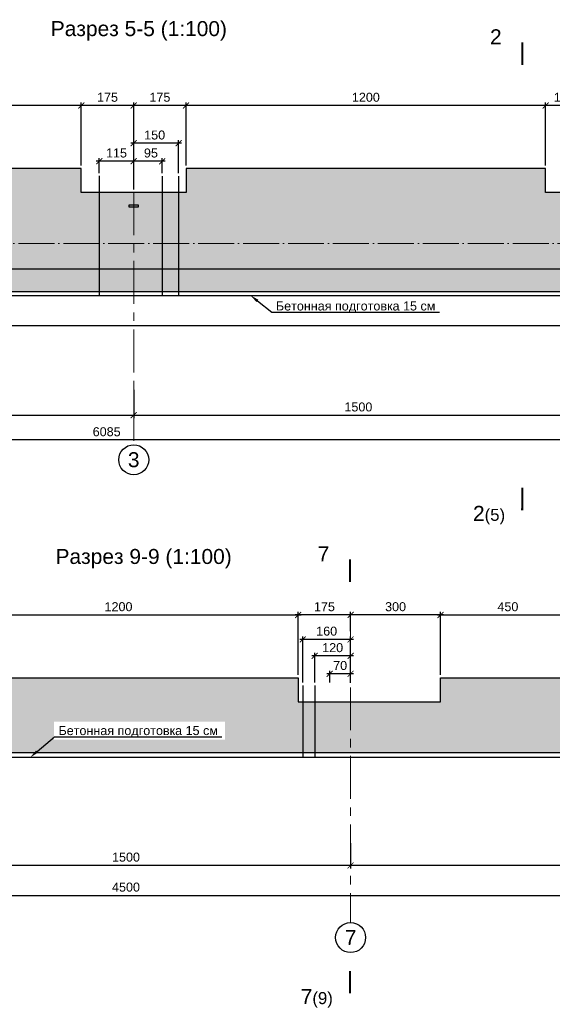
# Model space of a CAD drawing. Header units: millimetres. Extents: x 381297 to 840819, y 463079 to 618741.
# Tile 12 of 14: x 562053 to 579835, y 481386 to 514219. Entities that reach past the tile are written whole.
import ezdxf
from ezdxf import colors
from ezdxf.entities.mleader import LeaderData, LeaderLine
from ezdxf.math import Vec2, Vec3

# ---------------------------------------------------------------- set-up
doc = ezdxf.new("R2010")
doc.units = ezdxf.units.MM
doc.linetypes.add('ACAD_ISO04W100', pattern=[30, 24, -3, 0, -3])
doc.linetypes.add('осевая', pattern=[50.8, 31.75, -6.35, 6.35, -6.35])
for name, color, linetype, lineweight in [('Бетон', 7, 'Continuous', 50), ('ГТО-2_Размеры', 7, 'Continuous', 15), ('Отдел_Выноски(стрелка)', 7, 'Continuous', 15), ('Отдел_Заглавные надписи', 7, 'Continuous', 30), ('Отдел_Разрезы. Сечения. Узлы', 7, 'Continuous', 15)]:
    doc.layers.add(name, color=color, linetype=linetype, lineweight=lineweight)
doc.layers.add('Оси', color=1, linetype='осевая')
doc.layers.add('Штриховка', color=7, linetype='Continuous')
doc.styles.add('arial', font='arial.ttf')
doc.styles.add('аrial', font='arial.ttf')
doc.styles.add('ариал 0.9', font='arial.ttf', dxfattribs={"width": 0.9})
doc.styles.add('Рогун1', font='arial.ttf')
doc.dimstyles.new('100 мм', dxfattribs={"dimscale": 100, "dimtxt": 3.5, "dimasz": 2, "dimexe": 1, "dimexo": 1, "dimgap": 1.2, "dimtad": 1, "dimdec": 0, "dimlfac": 0.1, "dimrnd": 0.0001, "dimtxsty": 'Рогун1', "dimblk": 'ARCHTICK', "dimcen": 2.5, "dimdle": 1, "dimaunit": 1, "dimadec": 1, "dimazin": 0, "dimtfac": 1, "dimtdec": 0, "dimtmove": 1, "dimatfit": 3, "dimldrblk": 'ARCHTICK', "dimfxl": 1, "dimtfill": 1, "dimarcsym": 0})

# ---------------------------------------------------------------- blocks, each defined once
blk = doc.blocks.new('_ArchTick')
at = {"color": 0, "linetype": 'ByBlock', "const_width": 0.15}
blk.add_lwpolyline([(-0.5, -0.5), (0.5, 0.5)], dxfattribs=at)
blk = doc.blocks.new('*D106')
at = {"layer": 'Defpoints', "color": 0, "transparency": 16777216}
for p in [(550860, 501977), (565860, 501977), (565860, 501031)]:
    blk.add_point(p, dxfattribs=at)
at = {"layer": 'ГТО-2_Размеры', "color": 0, "lineweight": -2, "transparency": 16777216}
for p, q in [((550860, 501877), (550860, 500931)), ((565860, 501877), (565860, 500931)), ((550760, 501031), (565960, 501031))]:
    blk.add_line(p, q, dxfattribs=at)
at = {"layer": 'ГТО-2_Размеры', "color": 0, "lineweight": -2, "transparency": 16777216, "xscale": 200, "yscale": 200, "zscale": 200, "rotation": 180}
blk.add_blockref('_ArchTick', (550860, 501031), dxfattribs=at)
at = {"layer": 'ГТО-2_Размеры', "color": 0, "lineweight": -2, "transparency": 16777216, "xscale": 200, "yscale": 200, "zscale": 200}
blk.add_blockref('_ArchTick', (565860, 501031), dxfattribs=at)
at = {"layer": 'ГТО-2_Размеры', "color": 0, "transparency": 16777216, "insert": (558360, 501304), "char_height": 300, "attachment_point": 5, "style": 'Рогун1'}
blk.add_mtext('1500', dxfattribs=at)
blk = doc.blocks.new('*D100')
at = {"layer": 'Defpoints', "color": 0, "transparency": 16777216}
for p in [(565860, 501768), (580860, 501977), (580860, 501031)]:
    blk.add_point(p, dxfattribs=at)
at = {"layer": 'ГТО-2_Размеры', "color": 0, "lineweight": -2, "transparency": 16777216}
for p, q in [((580860, 501877), (580860, 500931)), ((565860, 501668), (565860, 500931)), ((565760, 501031), (580960, 501031))]:
    blk.add_line(p, q, dxfattribs=at)
at = {"layer": 'ГТО-2_Размеры', "color": 0, "lineweight": -2, "transparency": 16777216, "xscale": 200, "yscale": 200, "zscale": 200, "rotation": 180}
blk.add_blockref('_ArchTick', (565860, 501031), dxfattribs=at)
at = {"layer": 'ГТО-2_Размеры', "color": 0, "lineweight": -2, "transparency": 16777216, "xscale": 200, "yscale": 200, "zscale": 200}
blk.add_blockref('_ArchTick', (580860, 501031), dxfattribs=at)
at = {"layer": 'ГТО-2_Размеры', "color": 0, "transparency": 16777216, "insert": (573360, 501304), "char_height": 300, "attachment_point": 5, "style": 'Рогун1'}
blk.add_mtext('1500', dxfattribs=at)
blk = doc.blocks.new('*D102')
at = {"layer": 'Defpoints', "color": 0, "transparency": 16777216}
for p in [(535010, 505004), (595860, 501485), (535010, 500204)]:
    blk.add_point(p, dxfattribs=at)
at = {"layer": 'ГТО-2_Размеры', "color": 0, "lineweight": -2, "transparency": 16777216}
for p, q in [((535010, 504904), (535010, 500104)), ((595860, 501385), (595860, 500104)), ((595960, 500204), (534910, 500204))]:
    blk.add_line(p, q, dxfattribs=at)
at = {"layer": 'ГТО-2_Размеры', "color": 0, "lineweight": -2, "transparency": 16777216, "xscale": 200, "yscale": 200, "zscale": 200, "rotation": 180}
blk.add_blockref('_ArchTick', (535010, 500204), dxfattribs=at)
at = {"layer": 'ГТО-2_Размеры', "color": 0, "lineweight": -2, "transparency": 16777216, "xscale": 200, "yscale": 200, "zscale": 200}
blk.add_blockref('_ArchTick', (595860, 500204), dxfattribs=at)
at = {"layer": 'ГТО-2_Размеры', "color": 0, "transparency": 16777216, "insert": (564957, 500477), "char_height": 300, "attachment_point": 5, "style": 'Рогун1'}
blk.add_mtext('6085', dxfattribs=at)
blk = doc.blocks.new('*D108')
at = {"layer": 'Defpoints', "color": 0, "transparency": 16777216}
for p in [(579610, 511356), (579610, 509260), (580860, 508460)]:
    blk.add_point(p, dxfattribs=at)
at = {"layer": 'ГТО-2_Размеры', "color": 0, "lineweight": -2, "transparency": 16777216}
for p, q in [((580960, 511356), (579510, 511356)), ((579610, 509360), (579610, 511456)), ((580860, 508560), (580860, 511456))]:
    blk.add_line(p, q, dxfattribs=at)
at = {"layer": 'ГТО-2_Размеры', "color": 0, "lineweight": -2, "transparency": 16777216, "xscale": 200, "yscale": 200, "zscale": 200, "rotation": 180}
blk.add_blockref('_ArchTick', (579610, 511356), dxfattribs=at)
at = {"layer": 'ГТО-2_Размеры', "color": 0, "lineweight": -2, "transparency": 16777216, "xscale": 200, "yscale": 200, "zscale": 200}
blk.add_blockref('_ArchTick', (580860, 511356), dxfattribs=at)
at = {"layer": 'ГТО-2_Размеры', "color": 0, "transparency": 16777216, "insert": (580235, 511630), "char_height": 300, "attachment_point": 5, "style": 'Рогун1'}
blk.add_mtext('125', dxfattribs=at)
blk = doc.blocks.new('*D109')
at = {"layer": 'Defpoints', "color": 0, "transparency": 16777216}
for p in [(567610, 511358), (567610, 509260), (579610, 509260)]:
    blk.add_point(p, dxfattribs=at)
at = {"layer": 'ГТО-2_Размеры', "color": 0, "lineweight": -2, "transparency": 16777216}
for p, q in [((579710, 511358), (567510, 511358)), ((567610, 509360), (567610, 511458)), ((579610, 509360), (579610, 511458))]:
    blk.add_line(p, q, dxfattribs=at)
at = {"layer": 'ГТО-2_Размеры', "color": 0, "lineweight": -2, "transparency": 16777216, "xscale": 200, "yscale": 200, "zscale": 200, "rotation": 180}
blk.add_blockref('_ArchTick', (567610, 511358), dxfattribs=at)
at = {"layer": 'ГТО-2_Размеры', "color": 0, "lineweight": -2, "transparency": 16777216, "xscale": 200, "yscale": 200, "zscale": 200}
blk.add_blockref('_ArchTick', (579610, 511358), dxfattribs=at)
at = {"layer": 'ГТО-2_Размеры', "color": 0, "transparency": 16777216, "insert": (573610, 511631), "char_height": 300, "attachment_point": 5, "style": 'Рогун1'}
blk.add_mtext('1200', dxfattribs=at)
blk = doc.blocks.new('*D110')
at = {"layer": 'Defpoints', "color": 0, "transparency": 16777216}
for p in [(564110, 511358), (564110, 509260), (565860, 508460)]:
    blk.add_point(p, dxfattribs=at)
at = {"layer": 'ГТО-2_Размеры', "color": 0, "lineweight": -2, "transparency": 16777216}
for p, q in [((565960, 511358), (564010, 511358)), ((564110, 509360), (564110, 511458)), ((565860, 508560), (565860, 511458))]:
    blk.add_line(p, q, dxfattribs=at)
at = {"layer": 'ГТО-2_Размеры', "color": 0, "lineweight": -2, "transparency": 16777216, "xscale": 200, "yscale": 200, "zscale": 200, "rotation": 180}
blk.add_blockref('_ArchTick', (564110, 511358), dxfattribs=at)
at = {"layer": 'ГТО-2_Размеры', "color": 0, "lineweight": -2, "transparency": 16777216, "xscale": 200, "yscale": 200, "zscale": 200}
blk.add_blockref('_ArchTick', (565860, 511358), dxfattribs=at)
at = {"layer": 'ГТО-2_Размеры', "color": 0, "transparency": 16777216, "insert": (564985, 511631), "char_height": 300, "attachment_point": 5, "style": 'Рогун1'}
blk.add_mtext('175', dxfattribs=at)
blk = doc.blocks.new('*D111')
at = {"layer": 'Defpoints', "color": 0, "transparency": 16777216}
for p in [(552110, 511359), (552110, 509260), (564110, 509260)]:
    blk.add_point(p, dxfattribs=at)
at = {"layer": 'ГТО-2_Размеры', "color": 0, "lineweight": -2, "transparency": 16777216}
for p, q in [((564210, 511359), (552010, 511359)), ((552110, 509360), (552110, 511459)), ((564110, 509360), (564110, 511459))]:
    blk.add_line(p, q, dxfattribs=at)
at = {"layer": 'ГТО-2_Размеры', "color": 0, "lineweight": -2, "transparency": 16777216, "xscale": 200, "yscale": 200, "zscale": 200, "rotation": 180}
blk.add_blockref('_ArchTick', (552110, 511359), dxfattribs=at)
at = {"layer": 'ГТО-2_Размеры', "color": 0, "lineweight": -2, "transparency": 16777216, "xscale": 200, "yscale": 200, "zscale": 200}
blk.add_blockref('_ArchTick', (564110, 511359), dxfattribs=at)
at = {"layer": 'ГТО-2_Размеры', "color": 0, "transparency": 16777216, "insert": (558110, 511632), "char_height": 300, "attachment_point": 5, "style": 'Рогун1'}
blk.add_mtext('1200', dxfattribs=at)
blk = doc.blocks.new('*D117')
at = {"layer": 'Defpoints', "color": 0, "transparency": 16777216}
for p in [(565860, 511358), (565860, 509260), (567610, 509260)]:
    blk.add_point(p, dxfattribs=at)
at = {"layer": 'ГТО-2_Размеры', "color": 0, "lineweight": -2, "transparency": 16777216}
for p, q in [((567710, 511358), (565760, 511358)), ((565860, 509360), (565860, 511458)), ((567610, 509360), (567610, 511458))]:
    blk.add_line(p, q, dxfattribs=at)
at = {"layer": 'ГТО-2_Размеры', "color": 0, "lineweight": -2, "transparency": 16777216, "xscale": 200, "yscale": 200, "zscale": 200, "rotation": 180}
blk.add_blockref('_ArchTick', (565860, 511358), dxfattribs=at)
at = {"layer": 'ГТО-2_Размеры', "color": 0, "lineweight": -2, "transparency": 16777216, "xscale": 200, "yscale": 200, "zscale": 200}
blk.add_blockref('_ArchTick', (567610, 511358), dxfattribs=at)
at = {"layer": 'ГТО-2_Размеры', "color": 0, "transparency": 16777216, "insert": (566735, 511631), "char_height": 300, "attachment_point": 5, "style": 'Рогун1'}
blk.add_mtext('175', dxfattribs=at)
blk = doc.blocks.new('*D104')
at = {"layer": 'Defpoints', "color": 0, "transparency": 16777216}
for p in [(564710, 509499), (564710, 508999), (565860, 508999)]:
    blk.add_point(p, dxfattribs=at)
at = {"layer": 'ГТО-2_Размеры', "color": 0, "lineweight": -2, "transparency": 16777216}
for p, q in [((564710, 509099), (564710, 509599)), ((565860, 509099), (565860, 509599)), ((565960, 509499), (564610, 509499))]:
    blk.add_line(p, q, dxfattribs=at)
at = {"layer": 'ГТО-2_Размеры', "color": 0, "lineweight": -2, "transparency": 16777216, "xscale": 200, "yscale": 200, "zscale": 200, "rotation": 180}
blk.add_blockref('_ArchTick', (564710, 509499), dxfattribs=at)
at = {"layer": 'ГТО-2_Размеры', "color": 0, "lineweight": -2, "transparency": 16777216, "xscale": 200, "yscale": 200, "zscale": 200}
blk.add_blockref('_ArchTick', (565860, 509499), dxfattribs=at)
at = {"layer": 'ГТО-2_Размеры', "color": 0, "transparency": 16777216, "insert": (565285, 509772), "char_height": 300, "attachment_point": 5, "style": 'Рогун1'}
blk.add_mtext('115', dxfattribs=at)
blk = doc.blocks.new('*D126')
at = {"layer": 'Defpoints', "color": 0, "transparency": 16777216}
for p in [(565860, 509499), (565860, 508999), (566810, 508999)]:
    blk.add_point(p, dxfattribs=at)
at = {"layer": 'ГТО-2_Размеры', "color": 0, "lineweight": -2, "transparency": 16777216}
for p, q in [((565860, 509099), (565860, 509599)), ((566810, 509099), (566810, 509599)), ((566910, 509499), (565760, 509499))]:
    blk.add_line(p, q, dxfattribs=at)
at = {"layer": 'ГТО-2_Размеры', "color": 0, "lineweight": -2, "transparency": 16777216, "xscale": 200, "yscale": 200, "zscale": 200, "rotation": 180}
blk.add_blockref('_ArchTick', (565860, 509499), dxfattribs=at)
at = {"layer": 'ГТО-2_Размеры', "color": 0, "lineweight": -2, "transparency": 16777216, "xscale": 200, "yscale": 200, "zscale": 200}
blk.add_blockref('_ArchTick', (566810, 509499), dxfattribs=at)
at = {"layer": 'ГТО-2_Размеры', "color": 0, "transparency": 16777216, "insert": (566435, 509772), "char_height": 300, "attachment_point": 5, "style": 'Рогун1'}
blk.add_mtext('95', dxfattribs=at)
blk = doc.blocks.new('*D127')
at = {"layer": 'Defpoints', "color": 0, "transparency": 16777216}
for p in [(565860, 510099), (565860, 509499), (567360, 508999)]:
    blk.add_point(p, dxfattribs=at)
at = {"layer": 'ГТО-2_Размеры', "color": 0, "lineweight": -2, "transparency": 16777216}
for p, q in [((567460, 510099), (565760, 510099)), ((565860, 509599), (565860, 510199)), ((567360, 509099), (567360, 510199))]:
    blk.add_line(p, q, dxfattribs=at)
at = {"layer": 'ГТО-2_Размеры', "color": 0, "lineweight": -2, "transparency": 16777216, "xscale": 200, "yscale": 200, "zscale": 200, "rotation": 180}
blk.add_blockref('_ArchTick', (565860, 510099), dxfattribs=at)
at = {"layer": 'ГТО-2_Размеры', "color": 0, "lineweight": -2, "transparency": 16777216, "xscale": 200, "yscale": 200, "zscale": 200}
blk.add_blockref('_ArchTick', (567360, 510099), dxfattribs=at)
at = {"layer": 'ГТО-2_Размеры', "color": 0, "transparency": 16777216, "insert": (566560, 510372), "char_height": 300, "attachment_point": 5, "style": 'Рогун1'}
blk.add_mtext('150', dxfattribs=at)
blk = doc.blocks.new('*D142')
at = {"layer": 'Defpoints', "color": 0, "transparency": 16777216}
for p in [(573102, 486858), (588102, 486881), (573102, 486019)]:
    blk.add_point(p, dxfattribs=at)
at = {"layer": 'ГТО-2_Размеры', "color": 0, "lineweight": -2, "transparency": 16777216}
for p, q in [((573102, 486758), (573102, 485919)), ((588102, 486781), (588102, 485919)), ((588202, 486019), (573002, 486019))]:
    blk.add_line(p, q, dxfattribs=at)
at = {"layer": 'ГТО-2_Размеры', "color": 0, "lineweight": -2, "transparency": 16777216, "xscale": 200, "yscale": 200, "zscale": 200, "rotation": 180}
blk.add_blockref('_ArchTick', (573102, 486019), dxfattribs=at)
at = {"layer": 'ГТО-2_Размеры', "color": 0, "lineweight": -2, "transparency": 16777216, "xscale": 200, "yscale": 200, "zscale": 200}
blk.add_blockref('_ArchTick', (588102, 486019), dxfattribs=at)
at = {"layer": 'ГТО-2_Размеры', "color": 0, "transparency": 16777216, "insert": (580602, 486292), "char_height": 300, "attachment_point": 5, "style": 'Рогун1'}
blk.add_mtext('1500', dxfattribs=at)
blk = doc.blocks.new('*D143')
at = {"layer": 'Defpoints', "color": 0, "transparency": 16777216}
for p in [(558102, 486808), (573102, 486858), (558102, 486019)]:
    blk.add_point(p, dxfattribs=at)
at = {"layer": 'ГТО-2_Размеры', "color": 0, "lineweight": -2, "transparency": 16777216}
for p, q in [((558102, 486708), (558102, 485919)), ((573102, 486758), (573102, 485919)), ((573202, 486019), (558002, 486019))]:
    blk.add_line(p, q, dxfattribs=at)
at = {"layer": 'ГТО-2_Размеры', "color": 0, "lineweight": -2, "transparency": 16777216, "xscale": 200, "yscale": 200, "zscale": 200, "rotation": 180}
blk.add_blockref('_ArchTick', (558102, 486019), dxfattribs=at)
at = {"layer": 'ГТО-2_Размеры', "color": 0, "lineweight": -2, "transparency": 16777216, "xscale": 200, "yscale": 200, "zscale": 200}
blk.add_blockref('_ArchTick', (573102, 486019), dxfattribs=at)
at = {"layer": 'ГТО-2_Размеры', "color": 0, "transparency": 16777216, "insert": (565602, 486292), "char_height": 300, "attachment_point": 5, "style": 'Рогун1'}
blk.add_mtext('1500', dxfattribs=at)
blk = doc.blocks.new('*D145')
at = {"layer": 'Defpoints', "color": 0, "transparency": 16777216}
for p in [(543102, 485230), (588102, 485234), (588102, 485019)]:
    blk.add_point(p, dxfattribs=at)
at = {"layer": 'ГТО-2_Размеры', "color": 0, "lineweight": -2, "transparency": 16777216}
for p, q in [((543002, 485019), (588202, 485019)), ((543102, 485130), (543102, 484919)), ((588102, 485134), (588102, 484919))]:
    blk.add_line(p, q, dxfattribs=at)
at = {"layer": 'ГТО-2_Размеры', "color": 0, "lineweight": -2, "transparency": 16777216, "xscale": 200, "yscale": 200, "zscale": 200, "rotation": 180}
blk.add_blockref('_ArchTick', (543102, 485019), dxfattribs=at)
at = {"layer": 'ГТО-2_Размеры', "color": 0, "lineweight": -2, "transparency": 16777216, "xscale": 200, "yscale": 200, "zscale": 200}
blk.add_blockref('_ArchTick', (588102, 485019), dxfattribs=at)
at = {"layer": 'ГТО-2_Размеры', "color": 0, "transparency": 16777216, "insert": (565602, 485292), "char_height": 300, "attachment_point": 5, "style": 'Рогун1'}
blk.add_mtext('4500', dxfattribs=at)
blk = doc.blocks.new('*D150')
at = {"layer": 'Defpoints', "color": 0, "transparency": 16777216}
for p in [(580602, 494370), (580602, 492755), (576102, 492269)]:
    blk.add_point(p, dxfattribs=at)
at = {"layer": 'ГТО-2_Размеры', "color": 0, "lineweight": -2, "transparency": 16777216}
for p, q in [((576102, 492369), (576102, 494470)), ((580602, 492855), (580602, 494470)), ((576002, 494370), (580702, 494370))]:
    blk.add_line(p, q, dxfattribs=at)
at = {"layer": 'ГТО-2_Размеры', "color": 0, "lineweight": -2, "transparency": 16777216, "xscale": 200, "yscale": 200, "zscale": 200, "rotation": 180}
blk.add_blockref('_ArchTick', (576102, 494370), dxfattribs=at)
at = {"layer": 'ГТО-2_Размеры', "color": 0, "lineweight": -2, "transparency": 16777216, "xscale": 200, "yscale": 200, "zscale": 200}
blk.add_blockref('_ArchTick', (580602, 494370), dxfattribs=at)
at = {"layer": 'ГТО-2_Размеры', "color": 0, "transparency": 16777216, "insert": (578352, 494643), "char_height": 300, "attachment_point": 5, "style": 'Рогун1'}
blk.add_mtext('450', dxfattribs=at)
blk = doc.blocks.new('*D151')
at = {"layer": 'Defpoints', "color": 0, "transparency": 16777216}
for p in [(573102, 494370), (573102, 493726), (576102, 492269)]:
    blk.add_point(p, dxfattribs=at)
at = {"layer": 'ГТО-2_Размеры', "color": 0, "lineweight": -2, "transparency": 16777216}
for p, q in [((573102, 493826), (573102, 494470)), ((576102, 492369), (576102, 494470)), ((576202, 494370), (573002, 494370))]:
    blk.add_line(p, q, dxfattribs=at)
at = {"layer": 'ГТО-2_Размеры', "color": 0, "lineweight": -2, "transparency": 16777216, "xscale": 200, "yscale": 200, "zscale": 200, "rotation": 180}
blk.add_blockref('_ArchTick', (573102, 494370), dxfattribs=at)
at = {"layer": 'ГТО-2_Размеры', "color": 0, "lineweight": -2, "transparency": 16777216, "xscale": 200, "yscale": 200, "zscale": 200}
blk.add_blockref('_ArchTick', (576102, 494370), dxfattribs=at)
at = {"layer": 'ГТО-2_Размеры', "color": 0, "transparency": 16777216, "insert": (574602, 494643), "char_height": 300, "attachment_point": 5, "style": 'Рогун1'}
blk.add_mtext('300', dxfattribs=at)
blk = doc.blocks.new('*D152')
at = {"layer": 'Defpoints', "color": 0, "transparency": 16777216}
for p in [(571352, 494370), (573102, 493726), (571352, 492269)]:
    blk.add_point(p, dxfattribs=at)
at = {"layer": 'ГТО-2_Размеры', "color": 0, "lineweight": -2, "transparency": 16777216}
for p, q in [((571352, 492369), (571352, 494470)), ((573102, 493826), (573102, 494470)), ((573202, 494370), (571252, 494370))]:
    blk.add_line(p, q, dxfattribs=at)
at = {"layer": 'ГТО-2_Размеры', "color": 0, "lineweight": -2, "transparency": 16777216, "xscale": 200, "yscale": 200, "zscale": 200, "rotation": 180}
blk.add_blockref('_ArchTick', (571352, 494370), dxfattribs=at)
at = {"layer": 'ГТО-2_Размеры', "color": 0, "lineweight": -2, "transparency": 16777216, "xscale": 200, "yscale": 200, "zscale": 200}
blk.add_blockref('_ArchTick', (573102, 494370), dxfattribs=at)
at = {"layer": 'ГТО-2_Размеры', "color": 0, "transparency": 16777216, "insert": (572227, 494643), "char_height": 300, "attachment_point": 5, "style": 'Рогун1'}
blk.add_mtext('175', dxfattribs=at)
blk = doc.blocks.new('*D153')
at = {"layer": 'Defpoints', "color": 0, "transparency": 16777216}
for p in [(571352, 494370), (559352, 492269), (571352, 492269)]:
    blk.add_point(p, dxfattribs=at)
at = {"layer": 'ГТО-2_Размеры', "color": 0, "lineweight": -2, "transparency": 16777216}
for p, q in [((559352, 492369), (559352, 494470)), ((571352, 492369), (571352, 494470)), ((559252, 494370), (571452, 494370))]:
    blk.add_line(p, q, dxfattribs=at)
at = {"layer": 'ГТО-2_Размеры', "color": 0, "lineweight": -2, "transparency": 16777216, "xscale": 200, "yscale": 200, "zscale": 200, "rotation": 180}
blk.add_blockref('_ArchTick', (559352, 494370), dxfattribs=at)
at = {"layer": 'ГТО-2_Размеры', "color": 0, "lineweight": -2, "transparency": 16777216, "xscale": 200, "yscale": 200, "zscale": 200}
blk.add_blockref('_ArchTick', (571352, 494370), dxfattribs=at)
at = {"layer": 'ГТО-2_Размеры', "color": 0, "transparency": 16777216, "insert": (565352, 494643), "char_height": 300, "attachment_point": 5, "style": 'Рогун1'}
blk.add_mtext('1200', dxfattribs=at)
blk = doc.blocks.new('*D168')
at = {"layer": 'Defpoints', "color": 0, "transparency": 16777216}
for p in [(571502, 493555), (573102, 492668), (571502, 492012)]:
    blk.add_point(p, dxfattribs=at)
at = {"layer": 'ГТО-2_Размеры', "color": 0, "lineweight": -2, "transparency": 16777216}
for p, q in [((573202, 493555), (571402, 493555)), ((571502, 492112), (571502, 493655)), ((573102, 492768), (573102, 493655))]:
    blk.add_line(p, q, dxfattribs=at)
at = {"layer": 'ГТО-2_Размеры', "color": 0, "lineweight": -2, "transparency": 16777216, "xscale": 200, "yscale": 200, "zscale": 200, "rotation": 180}
blk.add_blockref('_ArchTick', (571502, 493555), dxfattribs=at)
at = {"layer": 'ГТО-2_Размеры', "color": 0, "lineweight": -2, "transparency": 16777216, "xscale": 200, "yscale": 200, "zscale": 200}
blk.add_blockref('_ArchTick', (573102, 493555), dxfattribs=at)
at = {"layer": 'ГТО-2_Размеры', "color": 0, "transparency": 16777216, "insert": (572302, 493828), "char_height": 300, "attachment_point": 5, "style": 'Рогун1'}
blk.add_mtext('160', dxfattribs=at)
blk = doc.blocks.new('*D169')
at = {"layer": 'Defpoints', "color": 0, "transparency": 16777216}
for p in [(571902, 493004), (571902, 492012), (573102, 492009)]:
    blk.add_point(p, dxfattribs=at)
at = {"layer": 'ГТО-2_Размеры', "color": 0, "lineweight": -2, "transparency": 16777216}
for p, q in [((573202, 493004), (571802, 493004)), ((571902, 492112), (571902, 493104)), ((573102, 492109), (573102, 493104))]:
    blk.add_line(p, q, dxfattribs=at)
at = {"layer": 'ГТО-2_Размеры', "color": 0, "lineweight": -2, "transparency": 16777216, "xscale": 200, "yscale": 200, "zscale": 200, "rotation": 180}
blk.add_blockref('_ArchTick', (571902, 493004), dxfattribs=at)
at = {"layer": 'ГТО-2_Размеры', "color": 0, "lineweight": -2, "transparency": 16777216, "xscale": 200, "yscale": 200, "zscale": 200}
blk.add_blockref('_ArchTick', (573102, 493004), dxfattribs=at)
at = {"layer": 'ГТО-2_Размеры', "color": 0, "transparency": 16777216, "insert": (572502, 493277), "char_height": 300, "attachment_point": 5, "style": 'Рогун1'}
blk.add_mtext('120', dxfattribs=at)
blk = doc.blocks.new('*D170')
at = {"layer": 'Defpoints', "color": 0, "transparency": 16777216}
for p in [(572402, 492410), (573102, 492175), (572402, 492012)]:
    blk.add_point(p, dxfattribs=at)
at = {"layer": 'ГТО-2_Размеры', "color": 0, "lineweight": -2, "transparency": 16777216}
for p, q in [((572402, 492112), (572402, 492510)), ((573102, 492275), (573102, 492510)), ((573202, 492410), (572302, 492410))]:
    blk.add_line(p, q, dxfattribs=at)
at = {"layer": 'ГТО-2_Размеры', "color": 0, "lineweight": -2, "transparency": 16777216, "xscale": 200, "yscale": 200, "zscale": 200, "rotation": 180}
blk.add_blockref('_ArchTick', (572402, 492410), dxfattribs=at)
at = {"layer": 'ГТО-2_Размеры', "color": 0, "lineweight": -2, "transparency": 16777216, "xscale": 200, "yscale": 200, "zscale": 200}
blk.add_blockref('_ArchTick', (573102, 492410), dxfattribs=at)
at = {"layer": 'ГТО-2_Размеры', "color": 0, "transparency": 16777216, "insert": (572752, 492683), "char_height": 300, "attachment_point": 5, "style": 'Рогун1'}
blk.add_mtext('70', dxfattribs=at)

msp = doc.modelspace()

# ---------------------------------------------------------------- hatches: boundary and pattern name
at = {"layer": 'Штриховка', "lineweight": 13}
h = msp.add_hatch(dxfattribs=at)
h.set_pattern_fill('AR-CONC', color=256, scale=10)
h.set_pattern_definition([(50, (188136, -8668.5), (1821.8467, -159.391), [190.5, -2095.5]), (355, (188136, -8668.5), (-352.434, 1910.5685), [152.4, -1676.406]), (100.45144, (188287.8, -8681.7), (1469.4125, 1751.1775), [161.9, -1780.9024]), (46.1842, (188136, -8160.5), (2710.7904, -420.423), [285.75, -3143.25]), (96.63556, (188362, -8195.5), (2374.041, 2474.261), [242.85, -2671.356]), (351.18415, (188136, -8160.5), (2374.041, 2474.261), [228.6, -2514.597]), (21, (188390, -8287.5), (1516.144, -1022.652), [190.5, -2095.5]), (326, (188390, -8287.5), (618.0203, 1841.8797), [152.4, -1676.4]), (71.45144, (188516.3, -8372.7), (2134.164, 819.2277), [161.9, -1780.8994]), (37.5, (188136, -8668.46), (30.88603, 845.5504), [0, -1656.08, 0, -1701.8, 0, -1682.75]), (7.5, (188136, -8668.5), (668.1966, 1001.8057), [0, -970.28, 0, -1617.98, 0, -641.35]), (327.5, (187569.6, -8668.46), (1355.90595, -57.28744), [0, -635, 0, -1981.2, 0, -2628.9]), (317.5, (187315.6, -8668.5), (1481.2918, 254.265), [0, -825.5, 0, -1315.72, 0, -1866.9])])
h.paths.add_polyline_path([(537610.0904318, 508459.6469776), (535010.0904318, 508459.6469776), (535010.0904318, 505159.6469776), (594860.0904318, 505159.6469776), (595560.0904318, 505159.6478327), (595560.0904318, 508459.6478327), (594110.090432, 508459.6469776), (594110.090432, 509259.6469776), (582110.0904319, 509259.6469776), (582110.0904319, 508459.6469776), (579610.0904319, 508459.6469776), (579610.0904319, 509259.6469776), (567610.0904315, 509259.6469776), (567610.0904315, 508459.6469776), (564110.090432, 508459.6469776), (564110.090432, 509259.6469776), (552110.0904319, 509259.6469776), (552110.0904319, 508459.6469776), (549610.0904319, 508459.6469776), (549610.0904319, 509259.6469776), (537610.0904318, 509259.6469776)])
at = {"layer": 'Штриховка', "lineweight": 15}
h = msp.add_hatch(dxfattribs=at)
h.set_pattern_fill('AR-CONC', color=256, scale=10)
h.set_pattern_definition([(50, (120424.9, -7918.6), (1821.8467, -159.391), [190.5, -2095.5]), (355, (120424.9, -7918.6), (-352.434, 1910.5685), [152.4, -1676.406]), (100.45144, (120576.7, -7931.9), (1469.4125, 1751.1775), [161.9, -1780.9024]), (46.1842, (120424.9, -7410.6), (2710.7904, -420.423), [285.75, -3143.25]), (96.63556, (120650.8, -7445.6), (2374.041, 2474.261), [242.85, -2671.356]), (351.18415, (120425, -7410.6), (2374.041, 2474.261), [228.6, -2514.597]), (21, (120678.9, -7537.6), (1516.144, -1022.652), [190.5, -2095.5]), (326, (120678.9, -7537.6), (618.0203, 1841.8797), [152.4, -1676.4]), (71.45144, (120805.2, -7622.8), (2134.164, 819.2277), [161.9, -1780.8994]), (37.5, (120424.86, -7918.6), (30.88603, 845.5504), [0, -1656.08, 0, -1701.8, 0, -1682.75]), (7.5, (120424.9, -7918.6), (668.1966, 1001.8057), [0, -970.28, 0, -1617.98, 0, -641.35]), (327.5, (119858.44, -7918.6), (1355.90595, -57.28744), [0, -635, 0, -1981.2, 0, -2628.9]), (317.5, (119604.4, -7918.6), (1481.2918, 254.265), [0, -825.5, 0, -1315.72, 0, -1866.9])])
h.paths.add_polyline_path([(576101.5874477, 492269.3243262), (576101.5874477, 491469.3243262), (571351.5874482, 491469.3243262), (571351.5874482, 492269.3243262), (559351.5874478, 492269.3243262), (559351.5874478, 491469.3243262), (556851.5874478, 491469.3243262), (556851.5874478, 492269.3243262), (544851.5874477, 492269.3243262), (544851.5874477, 491469.3243262), (543501.5874479, 491469.3243262), (543501.5874479, 489769.3243262), (543116.5874479, 489769.3243262), (543116.5874479, 488169.3243262), (544851.5874477, 488169.3243262), (548051.5874477, 489769.3243262), (588101.5874478, 489769.3243262), (588101.5874478, 491469.3243262), (585101.5874478, 491469.3243262), (585101.5874478, 492269.3243262)])

# ---------------------------------------------------------------- linework, layer by layer
at = {"lineweight": 30}
for points in [[(564710.0904318, 509007.5895788), (564710.0904318, 505021.4190032)], [(566810.0904318, 508999.4233596), (566810.0904318, 505013.252784)], [(567360.0904318, 508999.4233596), (567360.0904318, 505013.252784)], [(571501.5874479, 492017.2669274), (571501.5874479, 489619.3243262)], [(571901.5874479, 492017.2669274), (571901.5874479, 489619.3243262)]]:
    msp.add_lwpolyline(points, dxfattribs=at)
at = {"color": 6, "lineweight": 25}
msp.add_lwpolyline([(566020.0905366, 508035.7595107), (565700.0905366, 508035.7595107), (565700.0905366, 507983.5212569), (566020.0905366, 507983.5212569)], close=True, dxfattribs=at)
at = {"color": 4, "linetype": 'ACAD_ISO04W100', "lineweight": 15, "ltscale": 50}
msp.add_lwpolyline([(535010.0904318, 506759.6469776), (595610.0904318, 506759.6469776)], dxfattribs=at)
at = {"color": 3, "lineweight": 25}
msp.add_lwpolyline([(596301.0556285, 505161.0022886), (597610.0904315, 505161.0022886), (597645.3253341, 505009.5609704), (597145.5006282, 504759.6486174), (594574.6802354, 504759.6486174), (594074.8555294, 505009.5609704), (534910.0904318, 505009.5609704), (534910.0904318, 505159.6469776), (535010.0904318, 505159.6469776)], dxfattribs=at)
at = {"color": 3, "lineweight": 30}
msp.add_lwpolyline([(588101.5874479, 489769.3243262), (588201.5874479, 489769.3243262), (588201.5874479, 489619.3243262), (548086.9976443, 489619.3243262), (547987.7264283, 489569.6887181)], dxfattribs=at)
for centre in [(565860.0904318, 499543.8676067), (573101.5874479, 483610.7390134)]:
    msp.add_circle(centre, 500)
at = {"layer": 'Бетон', "color": 1, "lineweight": 25, "ltscale": 10}
msp.add_lwpolyline([(596110.0904318, 505909.6469776), (597861.3918984, 505909.6469776), (597861.3918984, 504009.6469776), (534910.0904318, 504009.6469776), (534910.0904318, 510009.6469776), (535310.0904318, 510009.6469776), (535310.0904318, 505909.6469776), (595610.0904318, 505909.6469776)], dxfattribs=at)
at = {"layer": 'Бетон', "color": 2, "lineweight": 25, "ltscale": 10}
msp.add_lwpolyline([(595610.0904318, 505159.6486879), (595610.0904318, 508459.6469776), (594110.090432, 508459.6469776), (594110.090432, 509259.6469776), (582110.0904319, 509259.6469776), (582110.0904319, 508459.6469776), (579610.0904319, 508459.6469776), (579610.0904319, 509259.6469776), (567610.0904315, 509259.6469776), (567610.0904315, 508459.6469776), (564110.090432, 508459.6469776), (564110.090432, 509259.6469776), (552110.0904319, 509259.6469776), (552110.0904319, 508459.6469776), (549610.0904319, 508459.6469776), (549610.0904319, 509259.6469776), (537610.0904318, 509259.6469776), (537610.0904318, 508459.6469776), (535010.0904318, 508459.6469776), (535010.0904318, 505159.6469776)], close=True, dxfattribs=at)
for points in [[(543116.5874479, 488669.3243262), (543116.5874479, 489769.3243262), (543501.5874479, 489769.3243262), (543501.5874479, 491469.3243262), (544851.5874477, 491469.3243262), (544851.5874477, 492269.3243262), (556851.5874478, 492269.3243262), (556851.5874478, 491469.3243262), (559351.5874478, 491469.3243262), (559351.5874478, 492269.3243262), (571351.5874482, 492269.3243262), (571351.5874482, 491469.3243262), (576101.5874477, 491469.3243262), (576101.5874477, 492269.3243262), (585101.5874478, 492269.3243262), (585101.5874478, 491469.3243262), (588101.5874478, 491469.3243262), (588101.5874478, 489769.3243262)], [(588101.5874479, 489769.3243262), (548051.5874477, 489769.3243262), (547970.02133, 489728.5412673)]]:
    msp.add_lwpolyline(points, dxfattribs=at)
at = {"layer": 'Оси', "linetype": 'осевая', "lineweight": 15, "ltscale": 45}
for points in [[(565860.0904318, 508459.6469776), (565860.0904318, 500043.8676067)], [(573101.5874479, 494238.7052664), (573101.5874479, 484110.7390134)]]:
    msp.add_lwpolyline(points, dxfattribs=at)
at = {"layer": 'Отдел_Разрезы. Сечения. Узлы'}
for points in [[(578832.3444958, 512710.8983054, 75, 75, 0), (578832.3874568, 513460.8983042, 75, 75, 0), (578832.3731365, 513210.8983046, 0, 100, 0), (578332.3731372, 513210.9269453, 0, 0, 0), (577582.3731385, 513210.9699062, 0, 0, 0)], [(578832.7365816, 498613.5990797, 75, 75, 0), (578832.1914139, 497863.5992779, 75, 75, 0), (578832.3731365, 498113.5992119, 0, 100, 0), (578332.3732685, 498113.962657, 0, 0, 0), (577582.3734666, 498114.5078246, 0, 0, 0)], [(573081.4251935, 495471.5310494, 75, 75, 0), (573081.4681544, 496221.5310482, 75, 75, 0), (573081.4538341, 495971.5310486, 0, 100, 0), (572581.4538349, 495971.5596892, 0, 0, 0), (571831.4538361, 495971.6026502, 0, 0, 0)], [(573081.8172792, 482499.03419, 75, 75, 0), (573081.2721115, 481749.0343882, 75, 75, 0), (573081.4538341, 481999.0343221, 0, 100, 0), (572581.4539662, 481999.3977672, 0, 0, 0), (571831.4541643, 481999.9429349, 0, 0, 0)]]:
    msp.add_lwpolyline(points, format="xyseb", dxfattribs=at)

# ---------------------------------------------------------------- texts
at = {"char_height": 2.5, "attachment_point": 1, "style": 'аrial'}
for s, insert in [('{\\H200x;2\\H0.8x;(5)}', (577187.1451663, 498007.5945182)), ('{\\H200x;7\\H0.8x;(9)}', (571436.225864, 481893.0296285))]:
    msp.add_mtext_dynamic_manual_height_columns(s, width=3148.469281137, gutter_width=12.5, heights=[0], dxfattribs=dict(at, insert=insert))
at = {"layer": 'Отдел_Заглавные надписи', "char_height": 500, "attachment_point": 5, "style": 'arial'}
for s, insert, width in [('Разрез 5-5 (1:100)', (566031.8187862, 513846.4424854), 6821.467300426), ('3', (565860.0904318, 499543.8676067), 487.007697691), ('Разрез 9-9 (1:100)', (566190.9164936, 496244.2912637), 11031.717441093), ('7', (573101.5874479, 483610.7390134), 487.007697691)]:
    msp.add_mtext(s, dxfattribs=dict(at, insert=insert, width=width))
at = {"layer": 'Отдел_Разрезы. Сечения. Узлы', "style": 'ариал 0.9'}
for s, p in [('2', (577754.935357, 513398.4568726, 1507.2841379)), ('7', (572004.0160547, 496159.0896166, 1507.2841379))]:
    msp.add_text(s, height=500, rotation=360, dxfattribs=at).set_placement(p)

# ---------------------------------------------------------------- dimensions: what is measured, and where the dimension line sits
at = {"layer": 'ГТО-2_Размеры'}
for base, p1, p2, picture, middle in [((552110.0904318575, 511358.9578943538), (564110.0904319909, 509259.6469775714), (552110.0904318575, 509259.6469775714), '*D111', (558110.0904319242, 511632.1297906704)), ((564110.090432, 511357.7078944), (565860.0904318, 508459.6469776), (564110.090432, 509259.6469776), '*D110', (564985.0904319, 511630.8797907)), ((565860.0904318, 511357.7078944), (567610.0904315, 509259.6469776), (565860.0904318, 509259.6469776), '*D117', (566735.0904316, 511630.8797907)), ((567610.0904315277, 511357.7078943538), (579610.0904318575, 509259.6469775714), (567610.0904315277, 509259.6469775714), '*D109', (573610.0904316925, 511630.8797906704)), ((579610.0904319, 511356.4578944), (580860.0904319, 508459.6469776), (579610.0904319, 509259.6469776), '*D108', (580235.0904319, 511629.6297907)), ((565860.0904317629, 501031.1834882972), (550860.0904317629, 501976.757292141), (565860.0904317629, 501976.7572921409), '*D106', (558360.0904317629, 501304.3553846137)), ((580860.0904317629, 501031.1834882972), (565860.0904317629, 501767.8548408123), (580860.0904317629, 501976.7572921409), '*D100', (573360.0904317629, 501304.3553846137))]:
    dim = msp.add_linear_dim(base=base, p1=p1, p2=p2, dimstyle='100 мм', override={"dimtxt": 3, "dimdec": 6, "dimtfill": 0}, dxfattribs=at)
    dim.commit()
    dim.dimension.update_dxf_attribs({"geometry": picture, "text_midpoint": middle})
for base, p1, p2, picture, middle in [((565860.0904318, 510098.511011), (567360.0904318, 508999.4233596), (565860.0904318, 509498.9671853), '*D127', (566560.0904318, 510098.511011)), ((564710.0904318, 509498.9671853), (565860.0904318, 508999.4233596), (564710.0904318, 508999.4233596), '*D104', (565285.0904318, 509498.9671853)), ((565860.0904318, 509498.9671853), (566810.0904318, 508999.4233596), (565860.0904318, 508999.4233596), '*D126', (566435.0904318, 509498.9671853)), ((535010.090431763, 500204.0476998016), (595860.0904317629, 501485.4182308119), (535010.090431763, 505004.2595301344), '*D102', (564956.6048659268, 500204.0476998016)), ((571501.5874479, 493554.934654), (573101.5874479, 492668.0235045), (571501.5874479, 492011.5701429), '*D168', (572301.5874479, 493554.934654)), ((571901.5874479, 493003.9719347), (573101.5874479, 492009.1007082), (571901.5874479, 492011.5701429), '*D169', (572501.5874479, 493003.9719347)), ((572401.5874479, 492409.6705908), (573101.5874479, 492175.3389875), (572401.5874479, 492011.5701429), '*D170', (572751.5874479, 492409.6705908))]:
    dim = msp.add_linear_dim(base=base, p1=p1, p2=p2, dimstyle='100 мм', override={"dimtxt": 3, "dimdec": 6, "dimtfill": 0}, dxfattribs=at)
    dim.commit()
    dim.dimension.update_dxf_attribs({"geometry": picture, "text_midpoint": middle, "dimtype": 160})
for base, p1, p2, picture, middle in [((571351.5874481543, 494369.8852429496), (559351.5874480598, 492269.324326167), (571351.5874481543, 492269.324326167), '*D153', (565351.5874481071, 494643.0571392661)), ((571351.5874482, 494369.8852429), (573101.5874479, 493726.1662632), (571351.5874482, 492269.3243262), '*D152', (572226.587448, 494643.0571393)), ((573101.5874479, 494369.8852429), (576101.5874477, 492269.3243262), (573101.5874479, 493726.1662632), '*D151', (574601.5874478, 494643.1594585)), ((580601.5874477, 494369.8852429), (576101.5874477, 492269.3243262), (580601.5874477, 492755.4555868), '*D150', (578351.5874477, 494643.0571393)), ((558101.5874479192, 486019.3243261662), (573101.5874479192, 486858.3916575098), (558101.5874479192, 486807.6710828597), '*D143', (565601.5874479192, 486292.4962224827)), ((573101.5874479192, 486019.324326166), (588101.5874479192, 486881.4912309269), (573101.5874479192, 486858.3916575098), '*D142', (580601.5874479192, 486292.4962224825)), ((588101.5874479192, 485019.3243261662), (543101.5874479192, 485229.6239100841), (588101.5874479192, 485233.9388828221), '*D145', (565601.5874479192, 485292.4962224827))]:
    dim = msp.add_linear_dim(base=base, p1=p1, p2=p2, angle=180, dimstyle='100 мм', override={"dimtxt": 3, "dimdec": 6, "dimtfill": 0}, dxfattribs=at)
    dim.commit()
    dim.dimension.update_dxf_attribs({"geometry": picture, "text_midpoint": middle})

# ---------------------------------------------------------------- leaders
at = {"layer": 'Отдел_Выноски(стрелка)'}
ml = msp.add_multileader_mtext('Standard', dxfattribs=at)
ml.set_content('Бетонная подготовка 15 см', color=256, style='arial')
ml.set_leader_properties()
ml.build(insert=Vec2(0, 0))
ml.multileader.update_dxf_attribs({"text_left_attachment_type": 6, "text_right_attachment_type": 6, "dogleg_length": 136.6171409, "arrow_head_size": 300})
ctx = ml.context
ctx.base_point, ctx.char_height, ctx.arrow_head_size, ctx.plane_origin = Vec3(570605.2184223, 504461.0261043), 300, 300, Vec3(567154.0603346, 513150.1696606)
ctx.left_attachment, ctx.right_attachment = 6, 6
notes = []
notes.append((ctx, [(0, (1, 1, 0), (570468.6012813, 504461.0261043), (1, 0), 136.6171409, [(0, [(569754.5676965, 505028.8176817)], 0, [])])]))
ctx.mtext.insert, ctx.mtext.width, ctx.mtext.defined_height, ctx.mtext.flow_direction = Vec3(570607.2184223, 504822.6222844), 5404.37654058, 383.2878581, 5
for ctx, leaders in notes:
    for number, flags, end, landing, length, lines in leaders:
        leader = LeaderData()
        leader.index, (leader.has_last_leader_line, leader.has_dogleg_vector, leader.attachment_direction) = number, flags
        leader.last_leader_point, leader.dogleg_vector, leader.dogleg_length = Vec3(end), Vec3(landing), length
        for number, points, colour, breaks in lines:
            line = LeaderLine()
            line.index, line.vertices, line.color, line.breaks = number, Vec3.list(points), colors.encode_raw_color(colour), breaks
            leader.lines.append(line)
        ctx.leaders.append(leader)

# ---------------------------------------------------------------- next in the draw order: leaders
ml = msp.add_multileader_mtext('Standard', dxfattribs=at)
ml.set_content('Бетонная подготовка 15 см', color=256, style='arial')
ml.set_leader_properties()
ml.build(insert=Vec2(0, 0))
ml.multileader.update_dxf_attribs({"text_left_attachment_type": 6, "text_right_attachment_type": 6, "dogleg_length": 136.6171409, "arrow_head_size": 300})
ctx = ml.context
ctx.base_point, ctx.char_height, ctx.arrow_head_size, ctx.plane_origin = Vec3(563346.7961951, 490302.0443182), 300, 300, Vec3(561254.3070314, 497740.6763051)
ctx.left_attachment, ctx.right_attachment = 6, 6
notes = []
notes.append((ctx, [(0, (1, 1, 0), (563210.1790542, 490302.0443182), (1, 0), 136.6171409, [(0, [(562403.3227343, 489619.3243262)], 0, [])])]))
ctx.mtext.insert, ctx.mtext.width, ctx.mtext.defined_height, ctx.mtext.flow_direction = Vec3(563348.7961951, 490663.6404983), 5404.37654058, 383.2878581, 5
ctx.mtext.has_bg_fill, ctx.mtext.bg_color, ctx.mtext.bg_scale_factor, ctx.mtext.bg_transparency, ctx.mtext.use_window_bg_color = 1, -1027028792, 1.5, 0, 1
for ctx, leaders in notes:
    for number, flags, end, landing, length, lines in leaders:
        leader = LeaderData()
        leader.index, (leader.has_last_leader_line, leader.has_dogleg_vector, leader.attachment_direction) = number, flags
        leader.last_leader_point, leader.dogleg_vector, leader.dogleg_length = Vec3(end), Vec3(landing), length
        for number, points, colour, breaks in lines:
            line = LeaderLine()
            line.index, line.vertices, line.color, line.breaks = number, Vec3.list(points), colors.encode_raw_color(colour), breaks
            leader.lines.append(line)
        ctx.leaders.append(leader)

doc.saveas('drawing.dxf')
